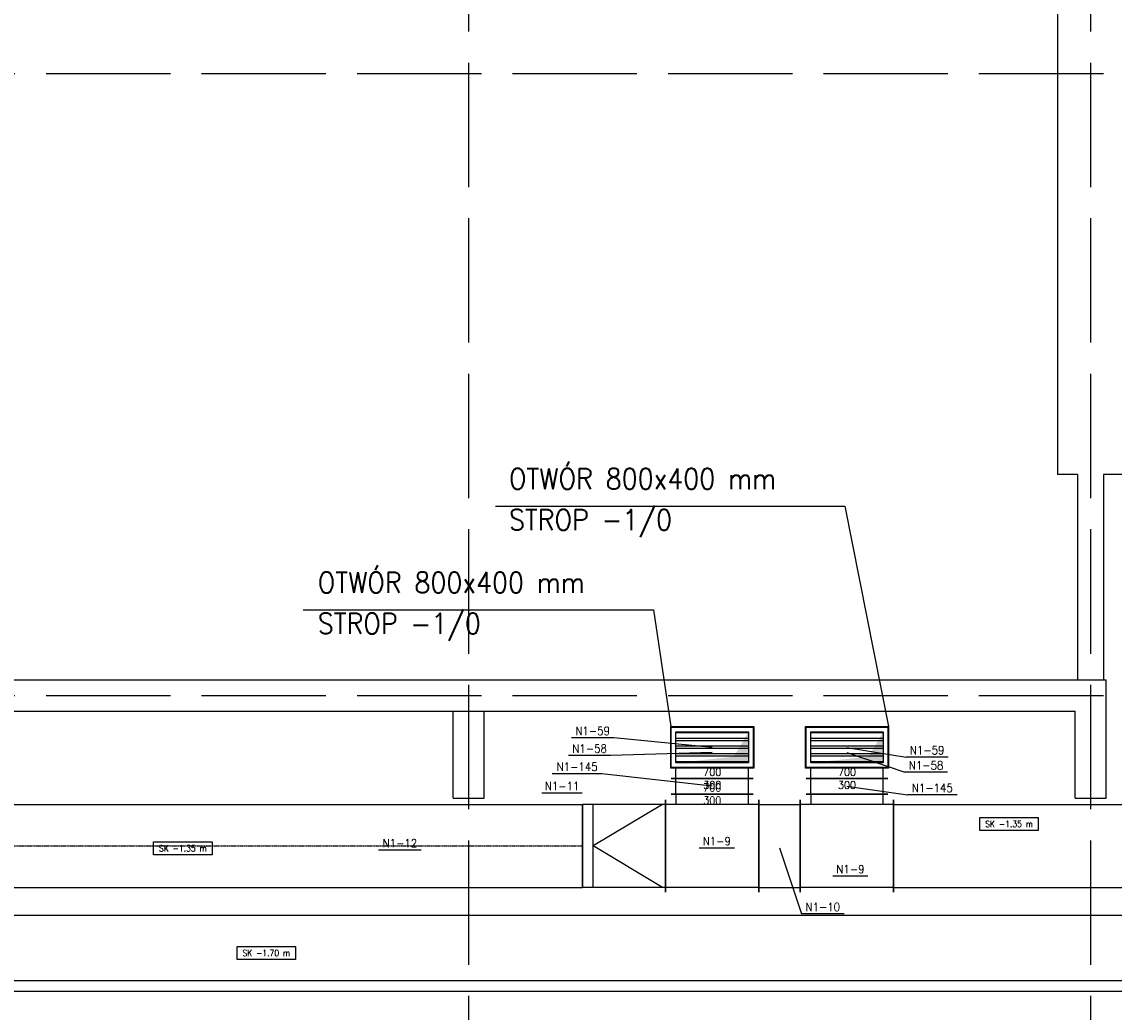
# Model space of a CAD drawing. Header units: millimetres. Extents: x -56303 to -45239, y -20463 to -4540.
# Tile 25 of 256: x -52653 to -51600, y -17649 to -16694. Entities that reach past the tile are written whole.
import ezdxf

# ---------------------------------------------------------------- set-up
doc = ezdxf.new("R2010")
doc.units = ezdxf.units.MM
doc.linetypes.add('ACAD_ISO02W100', pattern=[15, 12, -3])
doc.linetypes.add('DASHDOT', pattern=[1, 0.5, -0.25, 0, -0.25])
for name, color, linetype in [('_HVAC_opis', 3, 'Continuous'), ('_HVAC_podkład', 8, 'Continuous'), ('FLUID-N1', 7, 'Continuous'), ('FLUID-N1-60-INF', 7, 'Continuous'), ('FLUID-N1-75-DIM', 7, 'Continuous'), ('FLUID-N1-80-NUM', 7, 'Continuous'), ('FLUID-N1-SYM', 7, 'Continuous')]:
    doc.layers.add(name, color=color, linetype=linetype)
doc.styles.add('DACH_SZACHTY_20_05_2011_JM_xref_CAD$0$OPIS1', font='ROMANS.SHX', dxfattribs={"width": 0.9})
doc.styles.add('OPIS1', font='ROMANS.SHX', dxfattribs={"width": 0.9})
doc.dimstyles.new('wymiar', dxfattribs={"dimtxt": 8, "dimasz": 5, "dimexe": 0.1, "dimexo": 0.1, "dimgap": 1, "dimtad": 1, "dimdec": 0, "dimlfac": 10, "dimdsep": 46, "dimtxsty": 'OPIS1', "dimblk": 'OBLIQUE', "dimcen": 10, "dimclrd": 256, "dimclre": 256, "dimadec": 0, "dimazin": 0, "dimtfac": 1, "dimtdec": 0, "dimtmove": 0, "dimatfit": 3, "dimfxl": 1, "dimarcsym": 0})

# ---------------------------------------------------------------- blocks, each defined once
blk = doc.blocks.new('*U386')
at = {"color": 0, "linetype": 'ByBlock', "lineweight": -2}
for p, q in [((-9319, 315), (9319, 315)), ((-9319, -315), (9319, -315))]:
    blk.add_line(p, q, dxfattribs=at)
blk = doc.blocks.new('*U387')
at = {"color": 132, "linetype": 'Continuous', "lineweight": -2}
for p, q in [((-5575, -400), (-5575, 400)), ((5575, 400), (5575, -400))]:
    blk.add_line(p, q, dxfattribs=at)
at = {"color": 0, "linetype": 'ByBlock', "lineweight": -2}
for p, q in [((-5575, 400), (5575, 400)), ((-5575, -400), (5575, -400))]:
    blk.add_line(p, q, dxfattribs=at)
at = {"layer": 'FLUID-N1-SYM', "color": 7, "linetype": 'DASHDOT'}
blk.add_line((-5575, 0), (5575, 0), dxfattribs=at)
blk = doc.blocks.new('*U388')
at = {"color": 132, "linetype": 'Continuous', "lineweight": -2}
for p, q in [((-400, -445), (-400, 445)), ((400, 400), (400, -400))]:
    blk.add_line(p, q, dxfattribs=at)
at = {"color": 0, "linetype": 'ByBlock', "lineweight": -2}
for p, q in [((-400, 400), (-370, 400)), ((-370, 400), (300, 400)), ((300, 400), (400, 400)), ((-400, -400), (-370, -400)), ((-370, -400), (300, -400)), ((300, -400), (400, -400))]:
    blk.add_line(p, q, dxfattribs=at)
at = {"color": 7, "linetype": 'Continuous'}
for p, q in [((-370, 400), (300, 0)), ((300, 400), (300, -400)), ((-370, -400), (300, 0))]:
    blk.add_line(p, q, dxfattribs=at)
blk = doc.blocks.new('*U389')
at = {"color": 132, "linetype": 'Continuous', "lineweight": -2}
for p, q in [((-450, -445), (-450, 445)), ((450, 445), (450, -445)), ((395, -500), (-395, -500))]:
    blk.add_line(p, q, dxfattribs=at)
at = {"color": 0, "linetype": 'ByBlock', "lineweight": -2}
for p, q in [((-450, 400), (450, 400)), ((-450, -400), (450, -400)), ((-350, -400), (-350, -500)), ((350, -500), (350, -400))]:
    blk.add_line(p, q, dxfattribs=at)
blk = doc.blocks.new('*U390')
at = {"color": 132, "linetype": 'Continuous', "lineweight": -2}
for p, q in [((-2538.5, -445), (-2538.5, 445)), ((2538.5, 445), (2538.5, -445))]:
    blk.add_line(p, q, dxfattribs=at)
at = {"color": 0, "linetype": 'ByBlock', "lineweight": -2}
for p, q in [((-2538.5, 400), (2538.5, 400)), ((-2538.5, -400), (2538.5, -400))]:
    blk.add_line(p, q, dxfattribs=at)
blk = doc.blocks.new('*U392')
at = {"color": 7, "linetype": 'Continuous'}
for p, q in [((-395, -195), (-395, 195)), ((-395, 195), (395, 195)), ((-350, 139), (350, 139)), ((395, 195), (395, -195)), ((-350, 86), (350, 86)), ((-350, 64), (350, 64)), ((-350, 11), (350, 11)), ((-350, -11), (350, -11)), ((-350, -64), (350, -64)), ((-350, -86), (350, -86)), ((395, -195), (-395, -195)), ((-350, -139), (350, -139))]:
    blk.add_line(p, q, dxfattribs=at)
at = {"color": 0, "linetype": 'ByBlock', "lineweight": -2}
for p, q in [((-350, -150), (-350, 150)), ((-350, 150), (350, 150)), ((350, 150), (350, -150)), ((350, -150), (-350, -150))]:
    blk.add_line(p, q, dxfattribs=at)
at = {"color": 0, "linetype": 'ByBlock'}
blk.add_solid([(-350, 150), (350, 150), (-350, -150), (-210, 90)], dxfattribs=at)
blk = doc.blocks.new('*U468')
at = {"color": 7, "linetype": 'Continuous'}
for p, q in [((-395, -195), (-395, 195)), ((-395, 195), (395, 195)), ((-350, 139), (350, 139)), ((395, 195), (395, -195)), ((-350, 86), (350, 86)), ((-350, 64), (350, 64)), ((-350, 11), (350, 11)), ((-350, -11), (350, -11)), ((-350, -64), (350, -64)), ((-350, -86), (350, -86)), ((395, -195), (-395, -195)), ((-350, -139), (350, -139))]:
    blk.add_line(p, q, dxfattribs=at)
at = {"color": 0, "linetype": 'ByBlock', "lineweight": -2}
for p, q in [((-350, -150), (-350, 150)), ((-350, 150), (350, 150)), ((350, 150), (350, -150)), ((350, -150), (-350, -150))]:
    blk.add_line(p, q, dxfattribs=at)
at = {"color": 0, "linetype": 'ByBlock'}
blk.add_solid([(-350, 150), (350, 150), (-350, -150), (-210, 90)], dxfattribs=at)
blk = doc.blocks.new('*U470')
at = {"color": 132, "linetype": 'Continuous', "lineweight": -2}
for p, q in [((-450, -445), (-450, 445)), ((450, 445), (450, -445)), ((395, -500), (-395, -500))]:
    blk.add_line(p, q, dxfattribs=at)
at = {"color": 0, "linetype": 'ByBlock', "lineweight": -2}
for p, q in [((-450, 400), (450, 400)), ((-450, -400), (450, -400)), ((-350, -400), (-350, -500)), ((350, -500), (350, -400))]:
    blk.add_line(p, q, dxfattribs=at)
blk = doc.blocks.new('*U471')
at = {"color": 132, "linetype": 'Continuous', "lineweight": -2}
for p, q in [((-200, -445), (-200, 445)), ((200, 445), (200, -445))]:
    blk.add_line(p, q, dxfattribs=at)
at = {"color": 0, "linetype": 'ByBlock', "lineweight": -2}
for p, q in [((-200, 400), (200, 400)), ((-200, -400), (200, -400))]:
    blk.add_line(p, q, dxfattribs=at)
blk = doc.blocks.new('*U472')
at = {"color": 7, "linetype": 'Continuous'}
for p, q in [((-245, -395), (-245, 395)), ((-245, 395), (145, 395)), ((145, 395), (145, -395)), ((145, -395), (-245, -395))]:
    blk.add_line(p, q, dxfattribs=at)
at = {"color": 0, "linetype": 'ByBlock', "lineweight": -2}
for p, q in [((-200, -350), (-200, 350)), ((-200, 350), (100, 350)), ((100, 350), (100, -350)), ((250, 350), (145, 350)), ((100, -350), (-200, -350)), ((250, -350), (145, -350))]:
    blk.add_line(p, q, dxfattribs=at)
at = {"color": 132, "linetype": 'Continuous', "lineweight": -2}
blk.add_line((250, 395), (250, -395), dxfattribs=at)
blk = doc.blocks.new('*U473')
at = {"color": 7, "linetype": 'Continuous'}
for p, q in [((-245, -395), (-245, 395)), ((-245, 395), (145, 395)), ((145, 395), (145, -395)), ((145, -395), (-245, -395))]:
    blk.add_line(p, q, dxfattribs=at)
at = {"color": 0, "linetype": 'ByBlock', "lineweight": -2}
for p, q in [((-200, -350), (-200, 350)), ((-200, 350), (100, 350)), ((100, 350), (100, -350)), ((250, 350), (145, 350)), ((100, -350), (-200, -350)), ((250, -350), (145, -350))]:
    blk.add_line(p, q, dxfattribs=at)
at = {"color": 132, "linetype": 'Continuous', "lineweight": -2}
blk.add_line((250, 395), (250, -395), dxfattribs=at)
blk = doc.blocks.new('*U532')
at = {"color": 132, "linetype": 'Continuous', "lineweight": -2}
for p, q in [((-75, -395), (-75, 395)), ((75, 395), (75, -395))]:
    blk.add_line(p, q, dxfattribs=at)
at = {"color": 0, "linetype": 'ByBlock', "lineweight": -2}
for p, q in [((-75, 350), (75, 350)), ((-75, -350), (75, -350))]:
    blk.add_line(p, q, dxfattribs=at)
blk = doc.blocks.new('*U533')
at = {"color": 132, "linetype": 'Continuous', "lineweight": -2}
for p, q in [((-75, -395), (-75, 395)), ((75, 395), (75, -395))]:
    blk.add_line(p, q, dxfattribs=at)
at = {"color": 0, "linetype": 'ByBlock', "lineweight": -2}
for p, q in [((-75, 350), (75, 350)), ((-75, -350), (75, -350))]:
    blk.add_line(p, q, dxfattribs=at)
blk = doc.blocks.new('_Oblique')
at = {"color": 0, "linetype": 'ByBlock', "lineweight": -2}
blk.add_line((-0.5, -0.5), (0.5, 0.5), dxfattribs=at)

msp = doc.modelspace()

# ---------------------------------------------------------------- linework, layer by layer
at = {"layer": '_HVAC_opis'}
for p, q in [((-52196.56, -17161.31), (-51859.63, -17161.31)), ((-51859.63, -17161.31), (-51817.44, -17373.93)), ((-52381.94, -17261.41), (-52044.13, -17261.41)), ((-52044.13, -17261.41), (-52027.44, -17373.93))]:
    msp.add_line(p, q, dxfattribs=at)
for points in [[(-52027.44, -17373.93), (-51947.44, -17373.93), (-51947.44, -17413.93), (-52027.44, -17413.93)], [(-51897.44, -17373.93), (-51817.44, -17373.93), (-51817.44, -17413.93), (-51897.44, -17413.93)]]:
    msp.add_lwpolyline(points, close=True, dxfattribs=at)
at = {"layer": '_HVAC_podkład', "linetype": 'ACAD_ISO02W100', "ltscale": 10}
for p, q in [((-52222.44, -15683.63), (-52222.44, -20462.96)), ((-51622.44, -15683.63), (-51622.44, -20436.8)), ((-53680.08, -16743.93), (-49212.84, -16743.93)), ((-53680.08, -17343.93), (-49212.84, -17343.93))]:
    msp.add_line(p, q, dxfattribs=at)
at = {"layer": '_HVAC_podkład'}
for p, q in [((-51654.44, -16682.43), (-51654.44, -17130.7)), ((-51634.94, -17130.7), (-51654.44, -17130.7)), ((-51634.94, -17130.7), (-51634.94, -17328.93)), ((-51609.94, -17130.7), (-51609.94, -17328.93)), ((-51590.44, -17130.7), (-51609.94, -17130.7)), ((-53458.44, -17328.93), (-51607.44, -17328.93)), ((-51607.44, -17442.93), (-51607.44, -17328.93)), ((-53402.44, -17358.93), (-51637.44, -17358.93)), ((-52237.44, -17442.93), (-52237.44, -17358.93)), ((-52207.44, -17442.93), (-52207.44, -17358.93)), ((-51637.44, -17442.93), (-51637.44, -17358.93)), ((-52237.44, -17442.93), (-52207.44, -17442.93)), ((-51637.44, -17442.93), (-51607.44, -17442.93)), ((-52822.44, -17628.93), (-50662.44, -17628.93))]:
    msp.add_line(p, q, dxfattribs=at)
at = {"layer": 'FLUID-N1-60-INF', "color": 7}
for points in [[(-51729.23, -17461.57), (-51672.88, -17461.57), (-51672.88, -17473.97), (-51729.23, -17473.97)], [(-52526.34, -17485.12), (-52470, -17485.12), (-52470, -17497.52), (-52526.34, -17497.52)], [(-52445.8, -17585.99), (-52389.46, -17585.99), (-52389.46, -17598.39), (-52445.8, -17598.39)]]:
    msp.add_lwpolyline(points, close=True, dxfattribs=at)
at = {"layer": 'FLUID-N1-80-NUM', "color": 3}
for p, q in [((-52082.44, -17384.76), (-52123.13, -17384.76)), ((-52085.18, -17401.82), (-52126.2, -17401.82)), ((-51759.74, -17403.36), (-51800.43, -17403.36)), ((-51760.6, -17417.99), (-51801.63, -17417.99)), ((-52093.81, -17419.35), (-52141.7, -17419.35)), ((-52112.77, -17437.99), (-52151.74, -17437.99)), ((-51751.13, -17439.75), (-51799.01, -17439.75)), ((-51966.1, -17491.08), (-51999.93, -17491.08)), ((-52268.21, -17493.02), (-52309.24, -17493.02)), ((-51837.21, -17518.08), (-51871.04, -17518.08)), ((-51860.24, -17554.53), (-51901.27, -17554.53))]:
    msp.add_line(p, q, dxfattribs=at)

# ---------------------------------------------------------------- block references
at = {"layer": 'FLUID-N1', "color": 132, "linetype": 'Continuous', "zscale": 0.1}
for name, p, xscale, yscale, rotation in [('*U392', (-51987.44, -17393.93), 0.09999999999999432, 0.09999999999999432, 180.0000000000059), ('*U472', (-51987.44, -17398.93), 0.09999999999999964, 0.09999999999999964, 270.0000000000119), ('*U468', (-51857.44, -17393.93), 0.09999999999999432, 0.09999999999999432, 180.0000000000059), ('*U473', (-51857.44, -17398.93), 0.09999999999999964, 0.09999999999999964, 270.0000000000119), ('*U532', (-51987.44, -17431.43), 0.1, 0.1, 90), ('*U533', (-51857.44, -17431.43), 0.1, 0.1, 90), ('*U389', (-51987.44, -17488.93), 0.09999999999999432, 0.1000000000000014, 180.0000000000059), ('*U470', (-51857.44, -17488.93), 0.09999999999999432, 0.1000000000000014, 180.0000000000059), ('*U387', (-52669.94, -17488.93), 0.1000000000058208, 0.1000000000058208, 359.9999999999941), ('*U388', (-52072.44, -17488.93), 0.09999999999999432, 0.1000000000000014, 180.0000000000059), ('*U471', (-51922.44, -17488.93), 0.1, 0.1000000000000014, 359.9999999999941), ('*U390', (-51558.59, -17488.93), 0.1, 0.1000000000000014, 359.9999999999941), ('*U386', (-52148.15, -17587.43), 0.09999999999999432, 0.09999999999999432, 359.9999999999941)]:
    msp.add_blockref(name, p, dxfattribs=dict(at, xscale=xscale, yscale=yscale, rotation=rotation))

# ---------------------------------------------------------------- texts
at = {"layer": '_HVAC_opis', "char_height": 20, "width": 1918.0454, "attachment_point": 1, "rotation": 0.00025, "style": 'DACH_SZACHTY_20_05_2011_JM_xref_CAD$0$OPIS1'}
for s, insert in [('OTWÓR 800x400 mm', (-52183.55, -17124.88)), ('STROP -1/0', (-52183.55, -17164.43)), ('OTWÓR 800x400 mm', (-52368.05, -17224.98)), ('STROP -1/0', (-52368.05, -17264.53))]:
    msp.add_mtext(s, dxfattribs=dict(at, insert=insert))
at = {"layer": 'FLUID-N1-60-INF', "color": 7, "char_height": 6, "attachment_point": 5, "line_spacing_factor": 1.1, "style": 'OPIS1'}
for s, insert in [('SK -1.35 m', (-51701.06, -17467.77)), ('SK -1.35 m', (-52498.17, -17491.32)), ('SK -1.70 m', (-52417.63, -17592.19))]:
    msp.add_mtext(s, dxfattribs=dict(at, insert=insert))
at = {"layer": 'FLUID-N1-75-DIM', "color": 61, "char_height": 7.5, "attachment_point": 5, "style": 'OPIS1'}
for insert in [(-51987.44, -17423.93), (-51857.44, -17423.93), (-51857.44, -17423.93), (-51987.44, -17438.93)]:
    msp.add_mtext('700\\P300', dxfattribs=dict(at, insert=insert))
at = {"layer": 'FLUID-N1-80-NUM', "color": 6, "char_height": 8, "attachment_point": 5, "style": 'OPIS1'}
for s, insert in [('N1-59\\P ', (-52102.78, -17384.76)), ('N1-58\\P ', (-52105.69, -17401.82)), ('N1-59\\P ', (-51780.08, -17403.36)), ('N1-145\\P ', (-52117.75, -17419.35)), ('N1-58\\P ', (-51781.11, -17417.99)), ('N1-11\\P ', (-52132.26, -17437.99)), ('N1-145\\P ', (-51775.07, -17439.75)), ('N1-12\\P ', (-52288.73, -17493.02)), ('N1-9\\P ', (-51983.01, -17491.08)), ('N1-9\\P ', (-51854.12, -17518.08)), ('N1-10\\P ', (-51880.75, -17554.53))]:
    msp.add_mtext(s, dxfattribs=dict(at, insert=insert))

# ---------------------------------------------------------------- leaders
at = {"layer": 'FLUID-N1-80-NUM', "color": 3}
for points in [[(-51987.44, -17393.93), (-52082.44, -17384.76)], [(-51857.44, -17393.93), (-51800.43, -17403.36)], [(-51987.44, -17398.93), (-52085.18, -17401.82)], [(-51857.44, -17398.93), (-51801.63, -17417.99)], [(-51987.44, -17431.43), (-52093.81, -17419.35)], [(-51857.44, -17431.43), (-51799.01, -17439.75)], [(-51922.44, -17490.93), (-51901.27, -17554.53)]]:
    msp.add_leader(points, dimstyle='wymiar', override={"dimscale": 0.1, "dimclrd": 3, "dimclre": 3}, dxfattribs=at)

doc.saveas('drawing.dxf')
